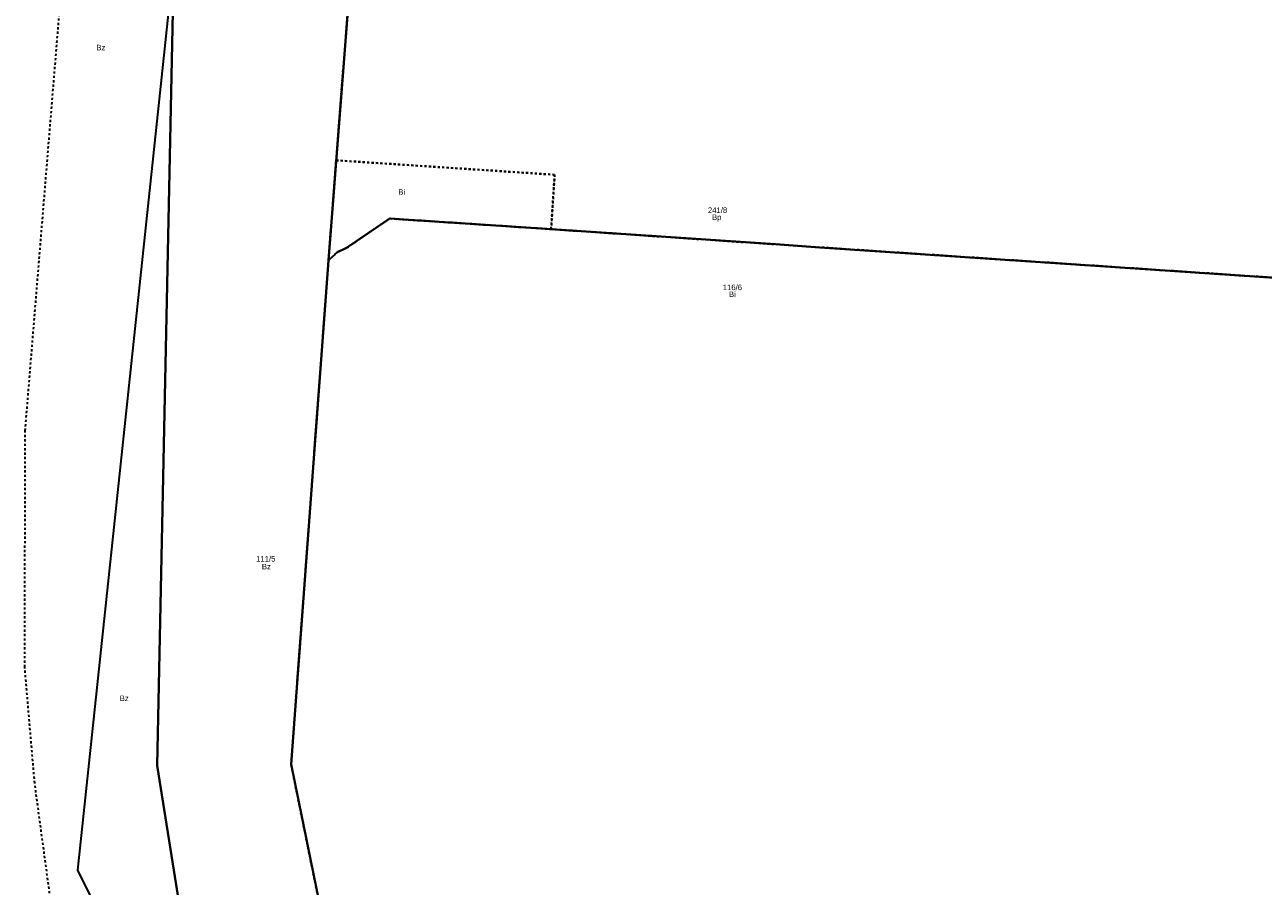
# Model space of a CAD drawing. Header units: metres. Extents: x 6603615 to 6604470, y 5739741 to 5740610.
# Tile 3 of 14: x 6603633 to 6603913, y 5739981 to 5740175. Entities that reach past the tile are written whole.
import ezdxf
from ezdxf.enums import TextEntityAlignment as Align

# ---------------------------------------------------------------- set-up
doc = ezdxf.new("R2010")
doc.units = ezdxf.units.M
doc.linetypes.add('PRZER1-1', pattern=[1, 0.5, -0.5])
doc.layers.add('_działki', color=3, linetype='Continuous', lineweight=40)
for name, color, linetype, lineweight, true_color in [('GESDZI', 7, 'Continuous', 18, 0x008000), ('GESDZI_O', 7, 'Continuous', 18, 0x008000), ('GESUZY', 7, 'Continuous', 18, 0x008000), ('GESUZY_O', 7, 'Continuous', 18, 0x008000)]:
    doc.layers.add(name, color=color, linetype=linetype, lineweight=lineweight, true_color=true_color)
doc.styles.add('Arial', font='arial.ttf')

# ---------------------------------------------------------------- blocks, each defined once
blk = doc.blocks.new('A$C8469fa7e')
at = {"layer": 'GESDZI', "color": 3, "linetype": 'Continuous', "lineweight": 30}
for points in [[(6603689.43, 5739839.59), (6603662.61, 5740008.03), (6603666.44, 5740189.31), (6603678.31, 5740304.6), (6603715.04, 5740299.44), (6603712.47, 5740266.08), (6603706.32, 5740186.39), (6603701.36, 5740122.17), (6603692.92, 5740008.31), (6603701.42, 5739966.51), (6603701.39, 5739966.18)], [(6603701.36, 5740122.17), (6603706.32, 5740186.39), (6603944.66, 5740245.6), (6603964.59, 5740157.18), (6603974.25, 5740114.35), (6603945.5, 5740116.26), (6603907.39, 5740118.81), (6603870.28, 5740121.29), (6603812.44, 5740125.15), (6603802.42, 5740125.83), (6603751.71, 5740129.25), (6603733.38, 5740130.47), (6603718.41, 5740131.44), (6603715.21, 5740131.65), (6603705.45, 5740125.02), (6603703.24, 5740124.01), (6603702.62, 5740123.39)], [(6603660.16, 5739837.52), (6603657.02, 5739841.21), (6603657.4, 5739868.36), (6603657.71, 5739891.25), (6603666.54, 5739940.48), (6603644.71, 5739984.42), (6603666.44, 5740189.31), (6603662.61, 5740008.03), (6603689.43, 5739839.59), (6603690.14, 5739835.1), (6603688.98, 5739835.2)]]:
    blk.add_lwpolyline(points, close=True, dxfattribs=at)
blk.add_lwpolyline([(6603918.87, 5739840.43), (6603844.12, 5739845.41), (6603776.95, 5739849.89), (6603725.69, 5739853.31), (6603724.48, 5739853.38), (6603720.73, 5739871.73), (6603719.27, 5739878.71), (6603703.13, 5739958.06), (6603701.42, 5739966.51), (6603692.92, 5740008.31), (6603701.36, 5740122.17), (6603702.62, 5740123.39), (6603703.24, 5740124.01), (6603705.45, 5740125.02), (6603715.21, 5740131.65), (6603718.41, 5740131.44), (6603733.38, 5740130.47), (6603751.71, 5740129.25), (6603802.42, 5740125.83), (6603812.44, 5740125.15), (6603870.28, 5740121.29), (6603907.39, 5740118.81), (6603945.5, 5740116.26)], dxfattribs=at)
at = {"layer": 'GESUZY', "color": 3, "linetype": 'PRZER1-1', "lineweight": 30}
for points in [[(6603944.66, 5740245.6), (6603964.59, 5740157.18), (6603974.25, 5740114.35), (6603945.5, 5740116.26), (6603907.39, 5740118.81), (6603870.28, 5740121.29), (6603812.44, 5740125.15), (6603802.42, 5740125.83), (6603751.71, 5740129.25), (6603752.5, 5740141.56), (6603703.11, 5740144.81), (6603706.32, 5740186.39)], [(6603706.32, 5740186.39), (6603703.11, 5740144.81), (6603701.36, 5740122.17), (6603692.92, 5740008.31), (6603701.42, 5739966.51), (6603701.39, 5739966.18), (6603689.43, 5739839.59), (6603690.14, 5739835.1), (6603688.98, 5739835.2), (6603685.42, 5739807.77), (6603660.16, 5739837.52), (6603657.02, 5739841.21), (6603641.55, 5739955.4), (6603634.95, 5740004.07), (6603632.7, 5740030.27), (6603632.8, 5740083.7), (6603640.98, 5740183.63)], [(6603918.87, 5739840.43), (6603844.12, 5739845.41), (6603776.95, 5739849.89), (6603725.69, 5739853.31), (6603724.48, 5739853.38), (6603720.73, 5739871.73), (6603719.27, 5739878.71), (6603703.13, 5739958.06), (6603701.42, 5739966.51), (6603692.92, 5740008.31), (6603701.36, 5740122.17), (6603702.62, 5740123.39), (6603703.24, 5740124.01), (6603705.45, 5740125.02), (6603715.21, 5740131.65), (6603718.41, 5740131.44), (6603733.38, 5740130.47), (6603751.71, 5740129.25), (6603802.42, 5740125.83), (6603812.44, 5740125.15), (6603870.28, 5740121.29), (6603907.39, 5740118.81), (6603945.5, 5740116.26)]]:
    blk.add_lwpolyline(points, dxfattribs=at)
blk.add_lwpolyline([(6603701.36, 5740122.17), (6603703.11, 5740144.81), (6603752.5, 5740141.56), (6603751.71, 5740129.25), (6603733.38, 5740130.47), (6603718.41, 5740131.44), (6603715.21, 5740131.65), (6603705.45, 5740125.02), (6603703.24, 5740124.01), (6603702.62, 5740123.39)], close=True, dxfattribs=at)
at = {"layer": 'GESDZI_O', "color": 3, "linetype": 'Continuous', "lineweight": 30, "style": 'Arial'}
for s, p in [('241/8', (6603789.34, 5740132.93)), ('116/6', (6603792.69, 5740115.48)), ('111/5', (6603687.19, 5740054.14))]:
    blk.add_text(s, height=1.25, rotation=360, dxfattribs=at).set_placement(p, align=Align.CENTER)
at = {"layer": 'GESUZY_O', "color": 3, "linetype": 'Continuous', "lineweight": 30, "style": 'Arial'}
for s, p in [('Bz', (6603649.9, 5740169.67)), ('Bi', (6603717.91, 5740137.03)), ('Bp', (6603789.15, 5740131.32)), ('Bi', (6603792.68, 5740113.91)), ('Bz', (6603687.32, 5740052.37)), ('Bz', (6603655.18, 5740022.61))]:
    blk.add_text(s, height=1.25, rotation=360, dxfattribs=at).set_placement(p, align=Align.CENTER)

msp = doc.modelspace()

# ---------------------------------------------------------------- block references
at = {"layer": '_działki', "color": 1}
msp.add_blockref('A$C8469fa7e', (0, 0), dxfattribs=at)

doc.saveas('drawing.dxf')
